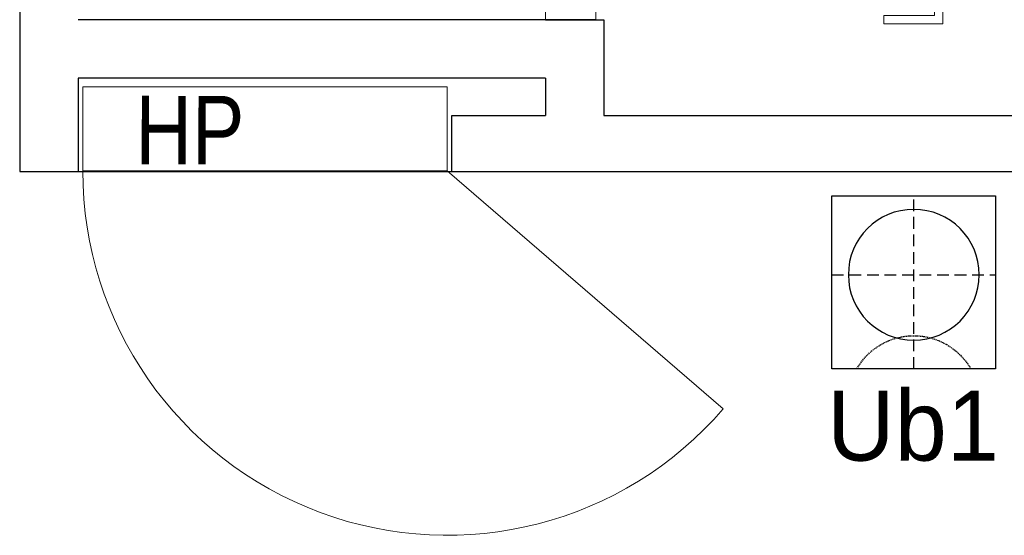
# Model space of a CAD drawing. Header units: millimetres. Extents: x 14495 to 271441, y -21035 to 2232.
# Tile 79 of 227: x 87193 to 87403, y -7051 to -6941. Entities that reach past the tile are written whole.
import ezdxf

# ---------------------------------------------------------------- set-up
doc = ezdxf.new("R2010")
doc.units = ezdxf.units.MM
for name, pattern in [('$0$DASHED', [0.75, 0.5, -0.25]), ('0921-PX-TE-20-60$0$0921-X-AR-20-00-FA$0$DASHED2', [0.375, 0.25, -0.125]), ('DASHED', [28.222222, 14.111111, -14.111111])]:
    doc.linetypes.add(name, pattern=pattern)
for name, color, linetype in [('-- TECH  SYMBOLE', 1, 'Continuous'), ('-- TECH WYPOSAŻENIE', 2, 'Continuous'), ('A_Lcienka', 253, 'Continuous'), ('A_SC_DZIAlOWE', 4, 'Continuous')]:
    doc.layers.add(name, color=color, linetype=linetype)
doc.layers.add('a_hydrant pożarowy', color=242, linetype='Continuous', lineweight=18)
doc.layers.add('A_Stolarka_drzwi', color=1, linetype='Continuous', lineweight=9)
doc.styles.add('arialce', font='ARIALN.TTF')
doc.styles.add('cg', font='GOTHIC.TTF')

# ---------------------------------------------------------------- blocks, each defined once
blk = doc.blocks.new('DRZWI Z OSCIEZNICA NIEOKALAJACA 90')
at = {"linetype": 'DASHED'}
for p, q in [((-12, 5), (-12, 99)), ((0, 5), (0, 99))]:
    blk.add_line(p, q, dxfattribs=at)
at = {"ltscale": 0.05}
blk.add_line((-39.5, 52), (25.59, 52), dxfattribs=at)
for points in [[(-12, 99), (-12, 104), (0, 104), (0, 99)], [(93.91, 9.01), (1.43, 9.01), (1.43, 6.01), (93.91, 6.01)], [(-12, 0), (-12, 5), (0, 5), (0, 0)]]:
    blk.add_lwpolyline(points, close=True)
for points in [[(82.48, 9.01), (82.48, 16.01), (68.48, 16.01), (68.48, 14.01), (80.48, 14.01), (80.48, 9.01)], [(82.48, 6.01), (82.48, -0.99), (68.48, -0.99), (68.48, 1.01), (80.48, 1.01), (80.48, 6.01)]]:
    blk.add_lwpolyline(points)
at = {"linetype": 'DASHED'}
blk.add_arc((0, 5), 94, 2.4475, 90, dxfattribs=at)
blk = doc.blocks.new('dystrybutor wody')
at = {"color": 2, "linetype": '$0$DASHED', "ltscale": 5}
for p, q in [((0, -37.12), (0, -0.12)), ((17.5, -16.99), (-17.5, -16.99))]:
    blk.add_line(p, q, dxfattribs=at)
at = {"color": 2}
blk.add_lwpolyline([(17.5, -0.12), (-17.5, -0.12), (-17.5, -37.12), (17.5, -37.12)], close=True, dxfattribs=at)
blk.add_circle((0, -16.99), 14, dxfattribs=at)
at = {"color": 2, "linetype": '0921-PX-TE-20-60$0$0921-X-AR-20-00-FA$0$DASHED2'}
blk.add_arc((0, -44.03), 14, 29.5875, 150.4125, dxfattribs=at)

msp = doc.modelspace()

# ---------------------------------------------------------------- linework, layer by layer
at = {"layer": 'a_hydrant pożarowy', "lineweight": 5, "ltscale": 2}
msp.add_lwpolyline([(87284.28, -6972.98), (87206.28, -6972.98), (87206.28, -6954.98), (87284.28, -6954.98)], close=True, dxfattribs=at)
at = {"layer": 'A_Lcienka', "linetype": 'Continuous', "lineweight": 5}
msp.add_line((87284.28, -6972.98), (87343.36, -7023.91), dxfattribs=at)
msp.add_arc((87284.28, -6972.98), 78, 180, 319.2375, dxfattribs=at)
at = {"layer": 'A_SC_DZIAlOWE'}
for p, q in [((87192.79, -6270.74), (87192.79, -6973.09)), ((87305.29, -6940.59), (87205.29, -6940.59)), ((87305.29, -6940.59), (87317.79, -6940.59)), ((87317.79, -6940.59), (87317.79, -6961.09)), ((87305.29, -6953.09), (87205.29, -6953.09)), ((87205.29, -6953.09), (87205.29, -6973.09)), ((87305.29, -6953.09), (87296.8, -6953.09)), ((87305.29, -6953.09), (87305.29, -6961.09)), ((87285.29, -6961.09), (87305.29, -6961.09)), ((87285.29, -6973.09), (87285.29, -6961.09)), ((87317.79, -6961.09), (87452.62, -6961.09)), ((87192.79, -6973.09), (87465.12, -6973.09))]:
    msp.add_line(p, q, dxfattribs=at)

# ---------------------------------------------------------------- block references
at = {"layer": '-- TECH WYPOSAŻENIE', "xscale": -1}
msp.add_blockref('dystrybutor wody', (87384.11, -6978.21), dxfattribs=at)
at = {"layer": 'A_Stolarka_drzwi', "xscale": 0.8999999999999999, "yscale": 0.8999999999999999, "zscale": 0.8999999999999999, "rotation": 0.01006164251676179}
msp.add_blockref('DRZWI Z OSCIEZNICA NIEOKALAJACA 90', (87316.09, -6940.58), dxfattribs=at)

# ---------------------------------------------------------------- texts
at = {"layer": '-- TECH  SYMBOLE', "color": 1, "style": 'cg'}
msp.add_text('Ub1', height=15, dxfattribs=at).set_placement((87365.55, -7034.99))
at = {"layer": 'a_hydrant pożarowy', "insert": (87217.54, -6971.55), "char_height": 14.6667, "width": 36.0259, "attachment_point": 7, "rotation": 359.9566, "style": 'arialce'}
msp.add_mtext('{\\fArial Narrow|b0|i0|c238|p34;HP}', dxfattribs=at)

doc.saveas('drawing.dxf')
